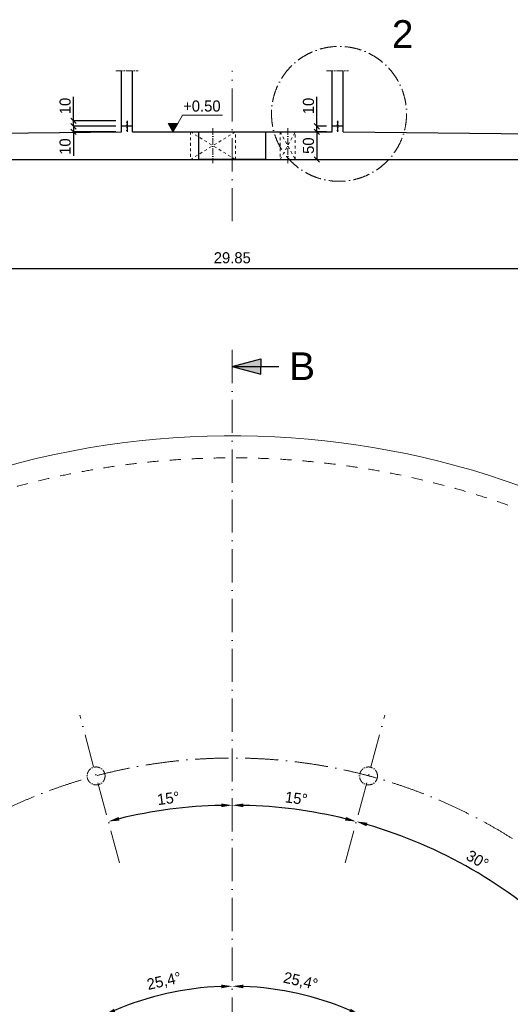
# Model space of a CAD drawing. Header units: millimetres. Extents: x -3395 to 5934498, y -177084 to 63013.
# Tile 35 of 121: x 186301 to 195157, y -78802 to -61007. Entities that reach past the tile are written whole.
import ezdxf

# ---------------------------------------------------------------- set-up
doc = ezdxf.new("R2010")
doc.units = ezdxf.units.MM
doc.linetypes.add('ACAD_ISO10W100', pattern=[18, 12, -3, 0, -3])
doc.linetypes.add('JIS_02_1.0', pattern=[2, 1, -1])
doc.layers.add('Bemaßung', color=7, linetype='Continuous', lineweight=9)
doc.layers.add('Beschriftung', color=7, linetype='Continuous', lineweight=9)
doc.styles.add('LBB3.5M1000', font='isocp.shx', dxfattribs={"height": 3.5})
doc.dimstyles.new('DIN', dxfattribs={"dimtxt": 2.5, "dimasz": 2.5, "dimexe": 1.25, "dimexo": 0.625, "dimtad": 1, "dimtih": 1, "dimdec": 4, "dimdsep": 46, "dimlunit": 6, "dimtxsty": 'Standard', "dimcen": 2.5, "dimadec": 0, "dimazin": 0, "dimtfac": 1, "dimtdec": 4, "dimtmove": 0, "dimatfit": 3, "dimfxl": 0, "dimtvp": 1, "dimtolj": 1, "dimtzin": 0, "dimarcsym": 0})
pattern_1 = [(45, (272933.54, -24984.2), (-224.5064, 224.5064), []), (45, (273158.05, -24984.2), (-224.5064, 224.5064), [158.75, -79.375])]

# ---------------------------------------------------------------- blocks, each defined once
blk = doc.blocks.new('*D205')
at = {"layer": 'Bemaßung', "color": 0, "lineweight": -2, "transparency": 16777216}
blk.add_arc((190138, -83851), 8647, 91.3252, 103.6748, dxfattribs=at)
at = {"layer": 'Bemaßung', "color": 0, "transparency": 16777216}
for points in [[(189938, -75173), (189939, -75239), (190138, -75204)], [(188102, -75481), (188086, -75416), (187900, -75498)]]:
    blk.add_solid(points, dxfattribs=at)
at = {"layer": 'DEFPOINTS', "color": 0, "transparency": 16777216}
for p in [(190138, -66976), (187386, -73578), (189385, -75237), (188101, -76247), (190138, -100726)]:
    blk.add_point(p, dxfattribs=at)
at = {"layer": 'Bemaßung', "color": 0, "transparency": 16777216, "insert": (188984, -75079), "char_height": 200, "attachment_point": 5, "rotation": 7.5}
blk.add_mtext('\\A1;15°', dxfattribs=at)
blk = doc.blocks.new('*D206')
at = {"layer": 'Bemaßung', "color": 0, "lineweight": -2, "transparency": 16777216}
blk.add_arc((190138, -83851), 8647, 76.3252, 88.6748, dxfattribs=at)
at = {"layer": 'Bemaßung', "color": 0, "transparency": 16777216}
for points in [[(190338, -75239), (190339, -75173), (190138, -75204)], [(192191, -75416), (192174, -75481), (192376, -75498)]]:
    blk.add_solid(points, dxfattribs=at)
at = {"layer": 'DEFPOINTS', "color": 0, "transparency": 16777216}
for p in [(190138, -66976), (192891, -73578), (191640, -75335), (192176, -76247), (190138, -100726)]:
    blk.add_point(p, dxfattribs=at)
at = {"layer": 'Bemaßung', "color": 0, "transparency": 16777216, "insert": (191293, -75079), "char_height": 200, "attachment_point": 5, "rotation": 352.5}
blk.add_mtext('\\A1;15°', dxfattribs=at)
blk = doc.blocks.new('*D198')
at = {"layer": 'Bemaßung', "color": 0, "lineweight": -2, "transparency": 16777216}
blk.add_arc((190135, -83862), 8659, 46.3234, 73.6766, dxfattribs=at)
at = {"layer": 'Bemaßung', "color": 0, "transparency": 16777216}
for points in [[(192560, -75584), (192578, -75520), (192376, -75498)], [(196138, -77576), (196092, -77623), (196258, -77739)]]:
    blk.add_solid(points, dxfattribs=at)
at = {"layer": 'DEFPOINTS', "color": 0, "transparency": 16777216}
for p in [(192888, -73589), (192173, -76259), (197656, -76342), (195102, -76769), (195702, -78296)]:
    blk.add_point(p, dxfattribs=at)
at = {"layer": 'Bemaßung', "color": 0, "transparency": 16777216, "insert": (194565, -76190), "char_height": 200, "attachment_point": 5, "rotation": 330}
blk.add_mtext('\\A1;30°', dxfattribs=at)
blk = doc.blocks.new('*D208')
at = {"layer": 'Bemaßung', "color": 0, "lineweight": -2, "transparency": 16777216}
blk.add_arc((190138, -83851), 5376, 92.1318, 113.2682, dxfattribs=at)
at = {"layer": 'Bemaßung', "color": 0, "transparency": 16777216}
for points in [[(189938, -78446), (189939, -78512), (190138, -78475)], [(188029, -78943), (188001, -78882), (187833, -78995)]]:
    blk.add_solid(points, dxfattribs=at)
at = {"layer": 'DEFPOINTS', "color": 0, "transparency": 16777216}
for p in [(190138, -66976), (189347, -78534), (187751, -78824), (189125, -81716), (190138, -100726)]:
    blk.add_point(p, dxfattribs=at)
at = {"layer": 'Bemaßung', "color": 0, "transparency": 16777216, "insert": (188909, -78395), "char_height": 200, "attachment_point": 5, "rotation": 12.7}
blk.add_mtext('\\A1;25,4°', dxfattribs=at)
blk = doc.blocks.new('*D199')
at = {"layer": 'Bemaßung', "color": 0, "lineweight": -2, "transparency": 16777216}
blk.add_arc((190138, -83856), 5381, 66.7298, 87.8702, dxfattribs=at)
at = {"layer": 'Bemaßung', "color": 0, "transparency": 16777216}
for points in [[(190338, -78512), (190339, -78446), (190138, -78475)], [(192278, -78882), (192250, -78943), (192446, -78995)]]:
    blk.add_solid(points, dxfattribs=at)
at = {"layer": 'DEFPOINTS', "color": 0, "transparency": 16777216}
for p in [(190138, -66981), (191706, -78708), (192525, -78829), (191152, -81721), (190138, -100731)]:
    blk.add_point(p, dxfattribs=at)
at = {"layer": 'Bemaßung', "color": 0, "transparency": 16777216, "insert": (191369, -78395), "char_height": 200, "attachment_point": 5, "rotation": 347.3}
blk.add_mtext('\\A1;25,4°', dxfattribs=at)
blk = doc.blocks.new('*D209')
at = {"layer": 'Bemaßung', "color": 0, "lineweight": -2, "transparency": 16777216}
blk.add_arc((190138, -83851), 3340, 248.0316, 266.5684, dxfattribs=at)
at = {"layer": 'Bemaßung', "color": 0, "transparency": 16777216}
for points in [[(188876, -86979), (188902, -86918), (188706, -86868)], [(189940, -87151), (189938, -87218), (190138, -87191)]]:
    blk.add_solid(points, dxfattribs=at)
at = {"layer": 'DEFPOINTS', "color": 0, "transparency": 16777216}
for p in [(190138, -66976), (189125, -85986), (189166, -87046), (187751, -88878), (190138, -100726)]:
    blk.add_point(p, dxfattribs=at)
at = {"layer": 'Bemaßung', "color": 0, "transparency": 16777216, "insert": (189452, -86898), "char_height": 200, "attachment_point": 5, "rotation": 347.3}
blk.add_mtext('\\A1;25,4°', dxfattribs=at)
blk = doc.blocks.new('*D210')
at = {"layer": 'Bemaßung', "color": 0, "lineweight": -2, "transparency": 16777216}
blk.add_arc((190138, -83851), 3340, 273.4316, 291.9684, dxfattribs=at)
at = {"layer": 'Bemaßung', "color": 0, "transparency": 16777216}
for points in [[(191374, -86918), (191401, -86979), (191571, -86868)], [(190339, -87218), (190337, -87151), (190138, -87191)]]:
    blk.add_solid(points, dxfattribs=at)
at = {"layer": 'DEFPOINTS', "color": 0, "transparency": 16777216}
for p in [(190138, -66976), (191152, -85986), (190630, -87154), (192525, -88878), (190138, -100726)]:
    blk.add_point(p, dxfattribs=at)
at = {"layer": 'Bemaßung', "color": 0, "transparency": 16777216, "insert": (190825, -86898), "char_height": 200, "attachment_point": 5, "rotation": 12.7}
blk.add_mtext('\\A1;25,4°', dxfattribs=at)
blk = doc.blocks.new('_Oblique')
at = {"color": 0, "linetype": 'ByBlock', "lineweight": -2}
blk.add_line((-0.5, -0.5), (0.5, 0.5), dxfattribs=at)
blk = doc.blocks.new('*D212')
at = {"layer": 'Bemaßung', "color": 0, "lineweight": -2, "transparency": 16777216}
blk.add_line((191664, -63034), (191664, -63534), dxfattribs=at)
at = {"layer": 'DEFPOINTS', "color": 0, "transparency": 16777216}
for p in [(191664, -63034), (191664, -63534), (191664, -63534)]:
    blk.add_point(p, dxfattribs=at)
at = {"layer": 'Bemaßung', "color": 0, "lineweight": -2, "transparency": 16777216, "xscale": 100, "yscale": 100, "zscale": 100}
for p, rotation in [((191664, -63034), 90), ((191664, -63534), 270)]:
    blk.add_blockref('_Oblique', p, dxfattribs=dict(at, rotation=rotation))
at = {"layer": 'Bemaßung', "color": 0, "transparency": 16777216, "insert": (191514, -63284), "char_height": 200, "attachment_point": 5, "rotation": 90}
blk.add_mtext('\\A1;50', dxfattribs=at)
blk = doc.blocks.new('*D223')
at = {"layer": 'Bemaßung', "color": 0, "lineweight": -2, "transparency": 16777216}
for p, q in [((175213, -65349), (175213, -65636)), ((205063, -65349), (205063, -65636)), ((205063, -65511), (175213, -65511))]:
    blk.add_line(p, q, dxfattribs=at)
at = {"layer": 'DEFPOINTS', "color": 0, "transparency": 16777216}
for p in [(175213, -64649), (205063, -64649), (175213, -65511)]:
    blk.add_point(p, dxfattribs=at)
at = {"layer": 'Bemaßung', "color": 0, "lineweight": -2, "transparency": 16777216, "xscale": 200, "yscale": 200, "zscale": 200, "rotation": 180}
blk.add_blockref('_Oblique', (175213, -65511), dxfattribs=at)
at = {"layer": 'Bemaßung', "color": 0, "lineweight": -2, "transparency": 16777216, "xscale": 200, "yscale": 200, "zscale": 200}
blk.add_blockref('_Oblique', (205063, -65511), dxfattribs=at)
at = {"layer": 'Bemaßung', "color": 0, "transparency": 16777216, "insert": (190138, -65311), "char_height": 200, "attachment_point": 5}
blk.add_mtext('\\A1;29.85', dxfattribs=at)
blk = doc.blocks.new('*D243')
at = {"layer": 'Bemaßung', "color": 0, "lineweight": -2, "transparency": 16777216}
blk.add_arc((190138, -83851), 11437, 150, 180, dxfattribs=at)
at = {"layer": 'DEFPOINTS', "color": 0, "transparency": 16777216}
for p in [(176780, -76138), (180875, -78503), (179391, -79939), (172257, -83851), (204110, -83851)]:
    blk.add_point(p, dxfattribs=at)
at = {"layer": 'Bemaßung', "color": 0, "lineweight": -2, "transparency": 16777216, "xscale": 100, "yscale": 100, "zscale": 100}
for p, rotation in [((180234, -78132), 60.00000000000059), ((178702, -83851), 270)]:
    blk.add_blockref('_Oblique', p, dxfattribs=dict(at, rotation=rotation))
at = {"layer": 'Bemaßung', "color": 0, "transparency": 16777216, "insert": (178881, -80852), "char_height": 200, "attachment_point": 5, "rotation": 75.0835}
blk.add_mtext('\\A1;30°', dxfattribs=at)
blk = doc.blocks.new('*D290')
at = {"layer": 'Bemaßung', "color": 0, "lineweight": -2, "transparency": 16777216}
blk.add_arc((189849, -83861), 11437, 360, 30, dxfattribs=at)
at = {"layer": 'DEFPOINTS', "color": 0, "transparency": 16777216}
for p in [(203207, -76148), (199112, -78513), (200596, -79949), (175877, -83861), (207730, -83861)]:
    blk.add_point(p, dxfattribs=at)
at = {"layer": 'Bemaßung', "color": 0, "lineweight": -2, "transparency": 16777216, "xscale": 100, "yscale": 100, "zscale": 100}
for p, rotation in [((199753, -78143), 119.9999999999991), ((201285, -83861), 269.9999999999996)]:
    blk.add_blockref('_Oblique', p, dxfattribs=dict(at, rotation=rotation))
at = {"layer": 'Bemaßung', "color": 0, "transparency": 16777216, "insert": (201146, -80862), "char_height": 200, "attachment_point": 5, "rotation": 284.8665}
blk.add_mtext('\\A1;30°', dxfattribs=at)
blk = doc.blocks.new('*D301')
at = {"layer": 'Bemaßung', "color": 0, "lineweight": -2, "transparency": 16777216}
for p, q in [((188038, -62934), (187271, -62934)), ((187271, -62934), (187271, -63034)), ((188038, -63034), (187271, -63034)), ((187271, -63034), (187271, -63467))]:
    blk.add_line(p, q, dxfattribs=at)
at = {"layer": 'DEFPOINTS', "color": 0, "transparency": 16777216}
for p in [(187271, -62934), (188238, -62934), (188238, -63034)]:
    blk.add_point(p, dxfattribs=at)
at = {"layer": 'Bemaßung', "color": 0, "lineweight": -2, "transparency": 16777216, "xscale": 100, "yscale": 100, "zscale": 100}
for p, rotation in [((187271, -62934), 90), ((187271, -63034), 270)]:
    blk.add_blockref('_Oblique', p, dxfattribs=dict(at, rotation=rotation))
at = {"layer": 'Bemaßung', "color": 0, "transparency": 16777216, "insert": (187121, -63301), "char_height": 200, "attachment_point": 5, "rotation": 90}
blk.add_mtext('\\A1;10', dxfattribs=at)
blk = doc.blocks.new('*D302')
at = {"layer": 'Bemaßung', "color": 0, "lineweight": -2, "transparency": 16777216}
for p, q in [((187271, -62834), (187271, -62401)), ((188038, -62834), (187271, -62834)), ((187271, -62934), (187271, -62834)), ((188038, -62934), (187271, -62934))]:
    blk.add_line(p, q, dxfattribs=at)
at = {"layer": 'DEFPOINTS', "color": 0, "transparency": 16777216}
for p in [(187271, -62934), (188238, -62834), (188238, -62934)]:
    blk.add_point(p, dxfattribs=at)
at = {"layer": 'Bemaßung', "color": 0, "lineweight": -2, "transparency": 16777216, "xscale": 100, "yscale": 100, "zscale": 100}
for p, rotation in [((187271, -62834), 90), ((187271, -62934), 270)]:
    blk.add_blockref('_Oblique', p, dxfattribs=dict(at, rotation=rotation))
at = {"layer": 'Bemaßung', "color": 0, "transparency": 16777216, "insert": (187121, -62567), "char_height": 200, "attachment_point": 5, "rotation": 90}
blk.add_mtext('\\A1;10', dxfattribs=at)
blk = doc.blocks.new('*D306')
at = {"layer": 'Bemaßung', "color": 0, "lineweight": -2, "transparency": 16777216}
for p, q in [((191664, -62934), (191664, -62401)), ((191838, -62934), (191664, -62934)), ((191664, -63034), (191664, -62934)), ((191838, -63034), (191664, -63034)), ((191664, -63034), (191664, -63134))]:
    blk.add_line(p, q, dxfattribs=at)
at = {"layer": 'DEFPOINTS', "color": 0, "transparency": 16777216}
for p in [(191664, -62934), (191938, -62934), (191938, -63034)]:
    blk.add_point(p, dxfattribs=at)
at = {"layer": 'Bemaßung', "color": 0, "lineweight": -2, "transparency": 16777216, "xscale": 100, "yscale": 100, "zscale": 100}
for p, rotation in [((191664, -62934), 270), ((191664, -63034), 90)]:
    blk.add_blockref('_Oblique', p, dxfattribs=dict(at, rotation=rotation))
at = {"layer": 'Bemaßung', "color": 0, "transparency": 16777216, "insert": (191514, -62567), "char_height": 200, "attachment_point": 5, "rotation": 90}
blk.add_mtext('\\A1;10', dxfattribs=at)

msp = doc.modelspace()

# ---------------------------------------------------------------- hatches: boundary and pattern name
at = {"lineweight": 13}
h = msp.add_hatch(dxfattribs=at)
h.set_pattern_fill('ANSI33', color=256, scale=50, style=0)
h.set_pattern_definition(pattern_1)
h.paths.add_polyline_path([(188233.42775, -62858.79758, 1), (188243.42775, -62858.79758, 1)], flags=17)
h = msp.add_hatch(dxfattribs=at)
h.set_pattern_fill('ANSI33', color=256, scale=50, style=0)
h.set_pattern_definition(pattern_1)
h.paths.add_polyline_path([(188233.42775, -62908.79758, 1), (188243.42775, -62908.79758, 1)], flags=17)
for points in [[(190138.42775, -67275.79137), (190650.62023, -67275.79137), (190650.62023, -67138.5498)], [(190138.42775, -67275.79137), (190650.62023, -67413.03293), (190650.62023, -67275.79137)]]:
    msp.add_hatch(color=256).paths.add_polyline_path(points)
at = {"layer": 'Bemaßung'}
h = msp.add_hatch(color=256, dxfattribs=at)
h.dxf.hatch_style = 1
h.paths.add_polyline_path([(189067.7982, -63033.97052), (189153.64395, -62885.28132), (188981.95246, -62885.28132)])

# ---------------------------------------------------------------- linework, layer by layer
at = {"linetype": 'ACAD_ISO10W100', "lineweight": 18, "ltscale": 10}
for p, q in [((188038.42775, -61933.97052), (188438.42775, -61933.97052)), ((191838.42775, -61933.97052), (192238.42775, -61933.97052)), ((189788.42775, -62966.78059), (189788.42775, -63601.16045)), ((191138.42775, -62966.78059), (191138.42775, -63601.16045))]:
    msp.add_line(p, q, dxfattribs=at)
for p, q in [((188138.42775, -63033.97052), (188138.42775, -61933.97052)), ((188338.42775, -63033.97052), (188338.42775, -61933.97052)), ((191938.42775, -63033.97052), (191938.42775, -61933.97052)), ((192138.42775, -63033.97052), (192138.42775, -61933.97052)), ((188338.42775, -62933.97052), (188138.42775, -62933.97052)), ((188238.42775, -62833.97052), (188238.42775, -62853.79758)), ((188238.42775, -62863.79758), (188238.42775, -62903.79758)), ((188238.42775, -62913.79758), (188238.42775, -62954.14346)), ((188238.42775, -62964.14346), (188238.42775, -63004.14346)), ((192138.42775, -62933.97052), (191938.42775, -62933.97052)), ((192038.42775, -62833.97052), (192038.42775, -62853.79758)), ((192038.42775, -62863.79758), (192038.42775, -62903.79758)), ((192038.42775, -62913.79758), (192038.42775, -62954.14346)), ((192038.42775, -62964.14346), (192038.42775, -63004.14346)), ((174813.42775, -63183.97052), (188138.42775, -63033.97052)), ((188238.42775, -63014.14346), (188238.42775, -63033.97052)), ((188338.42775, -63033.97052), (189532.13107, -63033.97052)), ((190744.13107, -63033.97052), (191938.42775, -63033.97052)), ((192038.42775, -63014.14346), (192038.42775, -63033.97052)), ((192138.42775, -63033.97052), (205463.42775, -63183.97052)), ((175213.42775, -63533.97052), (205063.42775, -63533.97052)), ((190138.42775, -67275.79137), (190650.62023, -67138.5498)), ((190650.62023, -67138.5498), (190650.62023, -67275.79137)), ((190138.42775, -67275.79137), (190978.34172, -67275.79137)), ((190138.42775, -67275.79137), (190650.62023, -67413.03293)), ((190650.62023, -67413.03293), (190650.62023, -67275.79137))]:
    msp.add_line(p, q)
at = {"linetype": 'ACAD_ISO10W100', "lineweight": 18, "ltscale": 50}
for p, q in [((190138.42775, -64649.49795), (190138.42775, -61933.97052)), ((190138.42775, -66975.79137), (190138.42775, -80246.25285)), ((188101.08096, -76247.30964), (187385.86702, -73578.09486)), ((192175.77454, -76247.30964), (192890.98848, -73578.09486))]:
    msp.add_line(p, q, dxfattribs=at)
at = {"linetype": 'JIS_02_1.0', "lineweight": 18, "ltscale": 50}
for p, q in [((189382.42775, -63533.97052), (190194.42775, -63033.97052)), ((189382.42775, -63033.97052), (190194.42775, -63533.97052)), ((191001.92775, -63033.97052), (191274.92775, -63533.97052)), ((191001.92775, -63533.97052), (191274.92775, -63033.97052))]:
    msp.add_line(p, q, dxfattribs=at)
for points in [[(189382.42775, -63533.97052), (190194.42775, -63533.97052), (190194.42775, -63033.97052), (189382.42775, -63033.97052)], [(191001.92775, -63533.97052), (191274.92775, -63533.97052), (191274.92775, -63033.97052), (191001.92775, -63033.97052)]]:
    msp.add_lwpolyline(points, close=True, dxfattribs=at)
msp.add_lwpolyline([(189532.13107, -63033.97052), (190738.13107, -63033.97052), (190738.13107, -63533.97052), (189532.13107, -63533.97052)], close=True)
at = {"linetype": 'ACAD_ISO10W100', "lineweight": 18, "ltscale": 25}
msp.add_circle((192065.05378, -62709.24402), 1218.9501, dxfattribs=at)
for centre in [(188238.42775, -62858.79758), (188238.42775, -62908.79758), (188238.42775, -62959.14346), (192038.42775, -62858.79758), (192038.42775, -62908.79758), (192038.42775, -62959.14346), (188238.42775, -63009.14346), (192038.42775, -63009.14346)]:
    msp.add_circle(centre, 5)
at = {"linetype": 'ACAD_ISO10W100', "lineweight": 18, "ltscale": 50}
msp.add_circle((190138.42775, -83850.79137), 9500, dxfattribs=at)
at = {"linetype": 'ACAD_ISO10W100', "lineweight": 18, "ltscale": 10}
for centre in [(187679.64682, -74674.49602), (192597.20868, -74674.49602)]:
    msp.add_circle(centre, 161.95, dxfattribs=at)
at = {"lineweight": 18, "ltscale": 10}
msp.add_arc((190138.42775, -83850.79137), 15325, 33.593264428, 180, dxfattribs=at)
at = {"linetype": 'JIS_02_1.0', "lineweight": 18, "ltscale": 200}
msp.add_arc((190138.42775, -83850.79137), 14925, 33.689697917, 131.879108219, dxfattribs=at)
at = {"layer": 'Bemaßung'}
for p, q in [((189153.64395, -62885.28132), (189242.38969, -62731.56919)), ((189242.38969, -62731.56919), (189963.54269, -62731.56919))]:
    msp.add_line(p, q, dxfattribs=at)
msp.add_lwpolyline([(189067.7982, -63033.97052), (189153.64395, -62885.28132), (188981.95246, -62885.28132)], close=True, dxfattribs=at)

# ---------------------------------------------------------------- texts
at = {"layer": 'Bemaßung', "insert": (189589.19001, -62568.75774), "char_height": 200, "attachment_point": 5}
msp.add_mtext('\\A1;+0.50', dxfattribs=at)
at = {"layer": 'Beschriftung', "char_height": 500, "width": 335.8461916, "attachment_point": 1, "style": 'LBB3.5M1000'}
for s, insert in [('{\\fArial|b0|i0|c0|p34;2}', (193019.59719, -61016.15955)), ('{\\fArial|b0|i0|c0|p34;B}', (191166.11984, -67019.89446))]:
    msp.add_mtext(s, dxfattribs=dict(at, insert=insert))

# ---------------------------------------------------------------- dimensions: what is measured, and where the dimension line sits
at = {"layer": 'Bemaßung'}
for p1, angle, picture, middle in [((188238.42775, -62833.97052), 270, '*D302', (187271.421, -62567.30385)), ((188238.42775, -63033.97052), 90, '*D301', (187271.421, -63300.63719))]:
    dim = msp.add_linear_dim(base=(187271.421, -62933.97052), p1=p1, p2=(188238.42775, -62933.97052), angle=angle, text='10', dimstyle='DIN', override={"dimscale": 100, "dimtxt": 2, "dimasz": 1, "dimexe": 0, "dimexo": 2, "dimgap": 0.5, "dimtih": 0, "dimdec": 2, "dimblk1": 'Oblique', "dimblk2": 'Oblique', "dimsah": 1}, dxfattribs=at)
    dim.commit()
    dim.dimension.update_dxf_attribs({"geometry": picture, "text_midpoint": middle, "dimtype": 160})
for base, p1, p2, text, override, picture, middle in [((191663.62695, -62933.97052), (191938.42775, -63033.97052), (191938.42775, -62933.97052), '10', {"dimscale": 100, "dimtxt": 2, "dimasz": 1, "dimexe": 0, "dimexo": 1, "dimgap": 0.5, "dimtih": 0, "dimdec": 2, "dimblk1": 'Oblique', "dimblk2": 'Oblique', "dimsah": 1}, '*D306', (191513.62695, -62567.30385)), ((191663.62695, -63533.97052), (191663.62695, -63033.97052), (191663.62695, -63533.97052), '50', {"dimscale": 100, "dimtxt": 2, "dimasz": 1, "dimexe": 0, "dimexo": 0, "dimgap": 0.5, "dimtih": 0, "dimdec": 2, "dimblk1": 'Oblique', "dimblk2": 'Oblique', "dimsah": 1, "dimtmove": 2}, '*D212', (191513.62695, -63283.97052))]:
    dim = msp.add_linear_dim(base=base, p1=p1, p2=p2, angle=90, text=text, dimstyle='DIN', override=override, dxfattribs=at)
    dim.commit()
    dim.dimension.update_dxf_attribs({"geometry": picture, "text_midpoint": middle})
dim = msp.add_linear_dim(base=(175213.42775, -65511.20979), p1=(205063.42775, -64649.49795), p2=(175213.42775, -64649.49795), text='29.85', dimstyle='DIN', override={"dimscale": 100, "dimtxt": 2, "dimasz": 2, "dimexo": 7, "dimgap": 1, "dimtih": 0, "dimblk1": 'Oblique', "dimblk2": 'Oblique', "dimsah": 1, "dimtmove": 2}, dxfattribs=at)
dim.commit()
dim.dimension.update_dxf_attribs({"geometry": '*D223', "text_midpoint": (190138.42775, -65311.20979)})
for base, line1, line2, override, picture, middle in [((189384.77954, -75236.55286), ((188101.08096, -76247.30964), (187385.86702, -73578.09486)), ((190138.42775, -66975.79137), (190138.42775, -100725.79137)), {"dimscale": 100, "dimtxt": 2, "dimasz": 2, "dimexo": 2, "dimgap": 1, "dimtih": 0, "dimsah": 1, "dimtmove": 2}, '*D205', (188983.6438, -75079.3364)), ((189346.95071, -78533.73635), ((189124.6742, -81715.83136), (187751.37028, -78823.66)), ((190138.42775, -66975.79137), (190138.42775, -100725.79137)), {"dimscale": 100, "dimtxt": 2, "dimasz": 2, "dimexo": 2, "dimgap": 1, "dimtih": 0, "dimsah": 1, "dimadec": 1, "dimazin": 0, "dimtol": 0, "dimlim": 0, "dimtm": 1e-09, "dimtmove": 2}, '*D208', (188908.98026, -78395.30262)), ((189165.66989, -87045.83053), ((189124.6742, -85985.75137), (187751.37028, -88877.92273)), ((190138.42775, -100725.79137), (190138.42775, -66975.79137)), {"dimscale": 100, "dimtxt": 2, "dimasz": 2, "dimexo": 2, "dimgap": 1, "dimtih": 0, "dimsah": 1, "dimadec": 1, "dimazin": 0, "dimtol": 0, "dimlim": 0, "dimtm": 1e-09, "dimtmove": 2}, '*D209', (189451.80988, -86897.55512)), ((191639.98846, -75335.0174), ((190138.42775, -66975.79137), (190138.42775, -100725.79137)), ((192175.77454, -76247.30964), (192890.98848, -73578.09486)), {"dimscale": 100, "dimtxt": 2, "dimasz": 2, "dimexo": 2, "dimgap": 1, "dimtih": 0, "dimsah": 1, "dimtmove": 2}, '*D206', (191293.2117, -75079.3364)), ((190630.16579, -87154.23303), ((191152.1813, -85985.75137), (192525.48522, -88877.92273)), ((190138.42775, -100725.79137), (190138.42775, -66975.79137)), {"dimscale": 100, "dimtxt": 2, "dimasz": 2, "dimexo": 2, "dimgap": 1, "dimtih": 0, "dimsah": 1, "dimadec": 1, "dimazin": 0, "dimtol": 0, "dimlim": 0, "dimtm": 1e-09, "dimtmove": 2}, '*D210', (190825.04562, -86897.55512)), ((191705.62444, -78708.43802), ((191152.1813, -81720.96128), (192525.48522, -78828.78993)), ((190138.42775, -66980.92129), (190138.42775, -100730.92129)), {"dimscale": 100, "dimtxt": 2, "dimasz": 2, "dimexo": 2, "dimgap": 1, "dimtih": 0, "dimsah": 1, "dimadec": 1, "dimazin": 0, "dimtol": 0, "dimlim": 0, "dimtm": 1e-09, "dimtmove": 2}, '*D199', (191369.00303, -78395.42813)), ((195101.91511, -76769.18658), ((192172.74065, -76258.63227), (192887.95459, -73589.41749)), ((195701.5288, -78295.97906), (197655.52963, -76341.97823)), {"dimscale": 100, "dimtxt": 2, "dimasz": 2, "dimexo": 2, "dimgap": 1, "dimtih": 0, "dimsah": 1, "dimtmove": 2}, '*D198', (194564.82664, -76190.11138))]:
    dim = msp.add_angular_dim_2l(base=base, line1=line1, line2=line2, dimstyle='DIN', override=override, dxfattribs=at)
    dim.commit()
    dim.dimension.update_dxf_attribs({"geometry": picture, "text_midpoint": middle})
for base, line1, line2, picture, middle in [((179391.42634, -79939.20275), ((180875.39068, -78502.77442), (176779.9859, -76138.29137)), ((172256.55187, -83850.79137), (204109.67293, -83850.79137)), '*D243', (178880.90154, -80851.92755)), ((200595.60582, -79949.3236), ((199111.64148, -78512.89528), (203207.04626, -76148.41222)), ((207730.48029, -83860.91222), (175877.35923, -83860.91222)), '*D290', (201145.73362, -80862.04841))]:
    dim = msp.add_angular_dim_2l(base=base, line1=line1, line2=line2, dimstyle='DIN', override={"dimscale": 100, "dimtxt": 2, "dimasz": 1, "dimgap": 0.5, "dimtih": 0, "dimblk1": 'Oblique', "dimblk2": 'Oblique', "dimsah": 1, "dimtmove": 2}, dxfattribs=at)
    dim.commit()
    dim.dimension.update_dxf_attribs({"geometry": picture, "text_midpoint": middle, "dimtype": 162})

doc.saveas('drawing.dxf')
